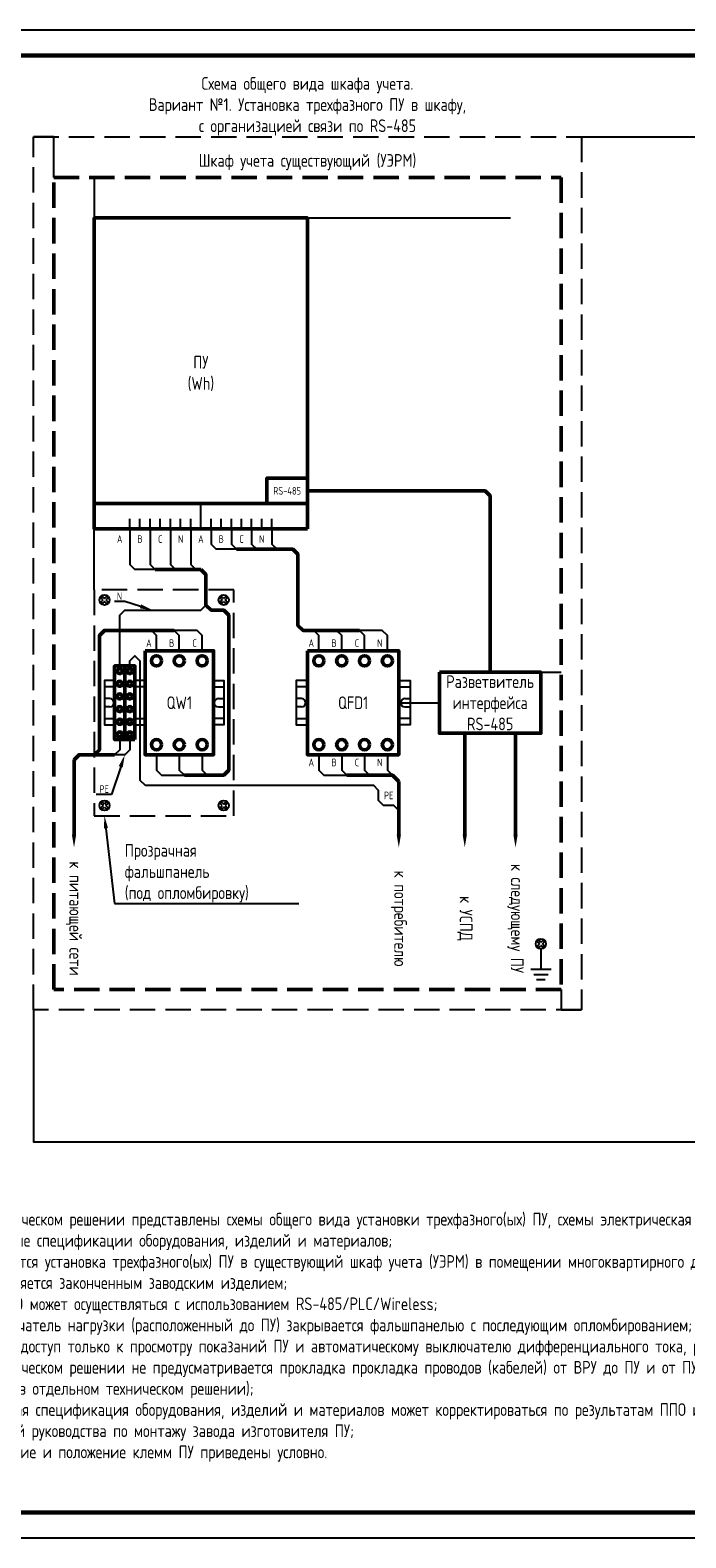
# Model space of a CAD drawing. Header units: millimetres. Extents: x -110 to 4101, y -10868 to 110.
# Tile 43 of 90: x 63 to 192, y -4111 to -3814. Entities that reach past the tile are written whole.
import ezdxf
from ezdxf import colors
from ezdxf.entities.mleader import LeaderData, LeaderLine
from ezdxf.enums import TextEntityAlignment as Align
from ezdxf.math import Vec2, Vec3

# ---------------------------------------------------------------- set-up
doc = ezdxf.new("R2010")
doc.units = ezdxf.units.MM
doc.linetypes.add('GOST2.303 4', pattern=[7, 5, -2, 0])
doc.layers.add('01.Вспомогательный_слой', color=1, linetype='Continuous', plot=False)
doc.layers.add('Формат', color=7, linetype='Continuous', lineweight=25)
doc.layers.add('Формат @ 1', color=7, linetype='Continuous', lineweight=25)
doc.styles.add('ЭП', font='GOST.TTF')

# ---------------------------------------------------------------- blocks, each defined once
blk = doc.blocks.new('*U75')
at = {"layer": 'Формат', "color": 7, "linetype": 'Continuous', "lineweight": 25}
blk.add_lwpolyline([(-210, -5), (210, -5), (210, 292), (-210, 292)], close=True, dxfattribs=at)
at = {"layer": 'Формат', "color": 7, "linetype": 'Continuous', "lineweight": 60}
blk.add_lwpolyline([(-190, 0), (205, 0), (205, 287), (-190, 287)], close=True, dxfattribs=at)
at = {"layer": 'Формат', "color": 7, "linetype": 'Continuous', "lineweight": 25, "style": 'ЭП', "flags": 8}
for tag, p in [('СОГЛ_ФИО_1', (-197.5, 106)), ('СОГЛ_ФИО_2', (-192.5, 106)), ('СОГЛ_ДОЛЖ_1', (-197.5, 86)), ('СОГЛ_ДОЛЖ_2', (-192.5, 86))]:
    blk.add_attdef(tag, text='', height=2.5, rotation=90, dxfattribs=at).set_placement(p, align=Align.MIDDLE_LEFT)
for tag, height, p in [('ОБОЗНАЧЕНИЕ', 5, (145, 50)), ('ОБЪЕКТ', 2.5, (145, 37.5)), ('НАИМЕНОВАНИЕ', 2.5, (120, 22.5)), ('Стадия', 2.5, (162.5, 20)), ('Лист', 2.5, (177.5, 20)), ('Листов', 2.5, (195, 20)), ('НАИМ_ИЗОБРАЖЕНИЙ', 2.5, (120, 7.5))]:
    blk.add_attdef(tag, text='', height=height, dxfattribs=at).set_placement(p, align=Align.MIDDLE_CENTER)
for tag, p in [('изм.№', (21, 37.5)), ('изм.№_док.', (50.5, 37.5)), ('изм.уч.', (31, 37.5)), ('изм.лист', (41, 37.5)), ('изм_дата', (76, 37.5)), ('Должн_1', (21, 27.5)), ('ФИО_1', (41, 27.5)), ('дата_1', (76, 27.5)), ('ДОЛЖН_2', (21, 22.5)), ('ФИО_2', (41, 22.5)), ('дата_2', (76, 22.5)), ('Должн_3', (21, 17.5)), ('ФИО_3', (41, 17.5)), ('дата_3', (76, 17.5)), ('ДОЛЖН_4', (21, 12.5)), ('ФИО_4', (41, 12.5)), ('дата_4', (76, 12.5)), ('ДОЛЖН_5', (21, 7.5)), ('ФИО_5', (41, 7.5)), ('дата_5', (76, 7.5)), ('ДОЛЖН_6', (21, 2.5)), ('ФИО_6', (41, 2.5)), ('дата_6', (76, 2.5)), ('ФОРМ.ЛИСТА', (155, -2.5))]:
    blk.add_attdef(tag, text='', height=2.5, dxfattribs=at).set_placement(p, align=Align.MIDDLE_LEFT)
blk.add_attdef('N_ИНВ', text='', height=2.5, rotation=90, dxfattribs=at).set_placement((-193.5, 12.5), align=Align.MIDDLE_CENTER)

msp = doc.modelspace()

# ---------------------------------------------------------------- linework, layer by layer
at = {"linetype": 'GOST2.303 4', "lineweight": 50}
msp.add_lwpolyline([(67.5, -3843), (167.5, -3843), (167.5, -4003), (67.5, -4003)], close=True, dxfattribs=at)
at = {"lineweight": 50}
for points in [[(117.5, -3912.25), (75.5, -3912.25), (75.5, -3851), (117.5, -3851)], [(117.5, -3907.25), (109.5, -3907.25), (109.5, -3902.25), (117.5, -3902.25)], [(85.5, -3936.25), (99, -3936.25), (99, -3956.75), (85.5, -3956.75)], [(117.5, -3936.25), (135.5, -3936.25), (135.5, -3956.75), (117.5, -3956.75)], [(81.5, -3953.75), (79.5, -3953.75), (79.5, -3939.25), (81.5, -3939.25)], [(83.5, -3953.75), (81.5, -3953.75), (81.5, -3939.25), (83.5, -3939.25)]]:
    msp.add_lwpolyline(points, close=True, dxfattribs=at)
for points in [[(117.5, -3904.75), (152.5, -3904.75), (153.5, -3905.75), (153.5, -3940.5)], [(75.5, -3907.25), (117.5, -3907.25)], [(127.75, -3932.25), (116.625, -3932.25), (115.625, -3931.25), (115.625, -3917.25), (114.625, -3916.25), (103.5, -3916.25)], [(87.5, -3920.25), (96.5, -3920.25)], [(93.25, -3960.75), (101, -3960.75), (102, -3959.75), (102, -3929.25), (101, -3928.25), (98.5, -3928.25), (97.5, -3927.25), (97.5, -3921.25), (96.5, -3920.25), (96.5, -3920.25)], [(76.5, -3953.75), (76.5, -3933.25), (77.5, -3932.25), (91.25, -3932.25)], [(148.5, -3952.5), (148.5, -3972.5)], [(158.5, -3952.5), (158.5, -3972.5)], [(76.5, -3953.75), (76.5, -3955.75), (75.5, -3956.75), (75.5, -3956.75)], [(79.5, -3956.75), (72.5, -3956.75), (71.5, -3957.75), (71.5, -3957.75)], [(71.5, -3957.75), (71.5, -3972.5)], [(125.25, -3960.75), (134.25, -3960.75), (135.5, -3962)], [(135.5, -3962), (135.5, -3972.5)]]:
    msp.add_lwpolyline(points, dxfattribs=at)
for points in [[(75.5, -3907.25), (75.5, -3912.25)], [(77.217, -3926.25), (76.793, -3925.826), (77.076, -3925.543), (77.5, -3925.967)], [(77.5, -3926.533), (77.076, -3926.957), (76.793, -3926.674), (77.217, -3926.25)], [(77.5, -3925.967), (77.924, -3925.543), (78.207, -3925.826), (77.783, -3926.25)], [(77.783, -3926.25), (78.207, -3926.674), (77.924, -3926.957), (77.5, -3926.533)], [(101, -3925.967), (100.576, -3925.543), (100.293, -3925.826), (100.717, -3926.25)], [(100.717, -3926.25), (100.293, -3926.674), (100.576, -3926.957), (101, -3926.533)], [(101.283, -3926.25), (101.707, -3925.826), (101.424, -3925.543), (101, -3925.967)], [(101, -3926.533), (101.424, -3926.957), (101.707, -3926.674), (101.283, -3926.25)], [(79.5, -3942.125), (77.5, -3942.125), (77.5, -3950.875), (79.5, -3950.875)], [(79.5, -3943.375), (77.5, -3943.375), (77.5, -3949.625), (79.5, -3949.625)], [(85.5, -3942.125), (83.5, -3942.125)], [(85.5, -3943.375), (83.5, -3943.375)], [(99, -3942.125), (101, -3942.125), (101, -3950.875), (99, -3950.875)], [(99, -3943.375), (101, -3943.375), (101, -3949.625), (99, -3949.625)], [(117.5, -3942.125), (115.25, -3942.125), (115.25, -3950.875), (117.5, -3950.875)], [(117.5, -3943.375), (115.25, -3943.375), (115.25, -3949.625), (117.5, -3949.625)], [(135.5, -3942.125), (137.75, -3942.125), (137.75, -3950.875), (135.5, -3950.875)], [(135.5, -3943.375), (137.75, -3943.375), (137.75, -3949.625), (135.5, -3949.625)], [(78.563, -3945.688), (77.5, -3945.688)], [(99.938, -3945.688), (101, -3945.688)], [(116.313, -3945.688), (115.25, -3945.688)], [(136.688, -3945.688), (137.75, -3945.688)], [(78.563, -3947.313), (77.5, -3947.313)], [(83.5, -3949.625), (85.5, -3949.625)], [(99.938, -3947.313), (101, -3947.313)], [(116.313, -3947.313), (115.25, -3947.313)], [(136.688, -3947.313), (137.75, -3947.313)], [(83.5, -3950.875), (85.5, -3950.875)], [(77.5, -3966.467), (77.076, -3966.043), (76.793, -3966.326), (77.217, -3966.75)], [(77.217, -3966.75), (76.793, -3967.174), (77.076, -3967.457), (77.5, -3967.033)], [(77.783, -3966.75), (78.207, -3966.326), (77.924, -3966.043), (77.5, -3966.467)], [(77.5, -3967.033), (77.924, -3967.457), (78.207, -3967.174), (77.783, -3966.75)], [(100.717, -3966.75), (100.293, -3966.326), (100.576, -3966.043), (101, -3966.467)], [(101, -3967.033), (100.576, -3967.457), (100.293, -3967.174), (100.717, -3966.75)], [(101, -3966.467), (101.424, -3966.043), (101.707, -3966.326), (101.283, -3966.75)], [(101.283, -3966.75), (101.707, -3967.174), (101.424, -3967.457), (101, -3967.033)], [(163.5, -3993.717), (163.076, -3993.293), (162.793, -3993.576), (163.217, -3994)], [(163.217, -3994), (162.793, -3994.424), (163.076, -3994.707), (163.5, -3994.283)], [(163.783, -3994), (164.207, -3993.576), (163.924, -3993.293), (163.5, -3993.717)], [(163.5, -3994.283), (163.924, -3994.707), (164.207, -3994.424), (163.783, -3994)]]:
    msp.add_lwpolyline(points)
at = {"ltscale": 0.2}
for points in [[(82.5, -3912.25), (82.5, -3919.25), (83.5, -3920.25), (83.5, -3920.25)], [(86.5, -3912.25), (86.5, -3919.25), (87.5, -3920.25), (87.5, -3920.25)], [(90.5, -3912.25), (90.5, -3919.25), (91.5, -3920.25), (91.5, -3920.25)], [(94.5, -3912.25), (94.5, -3919.25), (95.5, -3920.25), (95.5, -3920.25)], [(98.5, -3912.25), (98.5, -3915.25), (99.5, -3916.25), (99.5, -3916.25)], [(102.5, -3912.25), (102.5, -3915.25), (103.5, -3916.25), (103.5, -3916.25)], [(106.5, -3912.25), (106.5, -3915.25), (107.5, -3916.25), (107.5, -3916.25)], [(110.5, -3912.25), (110.5, -3915.25), (111.5, -3916.25), (111.5, -3916.25)], [(103.5, -3916.25), (99.5, -3916.25)], [(87.5, -3920.25), (83.5, -3920.25)], [(80.5, -3939.25), (80.5, -3929.25), (81.5, -3928.25), (96.5, -3928.25), (97.5, -3927.25), (97.5, -3927.25)], [(92.25, -3936.25), (92.25, -3933.25), (91.25, -3932.25), (86.75, -3932.25)], [(87.75, -3936.25), (87.75, -3933.25), (86.75, -3932.25), (86.75, -3932.25)], [(96.75, -3936.25), (96.75, -3933.25), (95.75, -3932.25), (91.25, -3932.25)], [(119.75, -3936.25), (119.75, -3933.25), (118.75, -3932.25), (118.75, -3932.25)], [(124.25, -3936.25), (124.25, -3933.25), (123.25, -3932.25), (123.25, -3932.25)], [(133.25, -3936.25), (133.25, -3933.25), (132.25, -3932.25), (127.75, -3932.25)], [(128.75, -3936.25), (128.75, -3933.25), (127.75, -3932.25), (127.75, -3932.25)], [(82.5, -3939.25), (82.5, -3938.25), (83.5, -3937.25), (83.5, -3937.25), (84.5, -3938.25), (84.5, -3961.75), (85.5, -3962.75), (130.5, -3962.75)], [(80.5, -3953.75), (80.5, -3955.75), (79.5, -3956.75), (79.5, -3956.75)], [(82.5, -3953.75), (82.5, -3955.75), (81.5, -3956.75), (81.5, -3956.75)], [(81.5, -3956.75), (79.5, -3956.75)], [(87.75, -3956.75), (87.75, -3959.75), (88.75, -3960.75), (93.25, -3960.75)], [(92.25, -3956.75), (92.25, -3959.75), (93.25, -3960.75), (93.25, -3960.75)], [(96.75, -3956.75), (96.75, -3959.75), (97.75, -3960.75), (97.75, -3960.75)], [(119.75, -3956.75), (119.75, -3959.75), (120.75, -3960.75), (125.25, -3960.75)], [(124.25, -3956.75), (124.25, -3959.75), (125.25, -3960.75), (125.25, -3960.75)], [(128.75, -3956.75), (128.75, -3959.75), (129.75, -3960.75), (129.75, -3960.75)], [(133.25, -3956.75), (133.25, -3959.75), (134.25, -3960.75), (134.25, -3960.75)], [(135.5, -3967.75), (135.5, -3967.75), (134.5, -3966.75), (132.5, -3966.75), (131.5, -3965.75), (131.5, -3963.75), (130.5, -3962.75), (130.5, -3962.75)]]:
    msp.add_lwpolyline(points, dxfattribs=at)
at = {"linetype": 'GOST2.303 4'}
msp.add_lwpolyline([(75.5, -3968.75), (103, -3968.75), (103, -3924.25), (75.5, -3924.25)], close=True, dxfattribs=at)
at = {"lineweight": 50, "ltscale": 2}
msp.add_lwpolyline([(143.5, -3940.5), (163.5, -3940.5), (163.5, -3952.5), (143.5, -3952.5)], close=True, dxfattribs=at)
at = {"ltscale": 2}
for points in [[(163.5, -3995), (163.5, -3995), (163.5, -3999)], [(161.5, -3999), (165.5, -3999)], [(162.077, -4000), (164.923, -4000)], [(162.655, -4001), (164.345, -4001)]]:
    msp.add_lwpolyline(points, dxfattribs=at)
for centre in [(77.5, -3926.25), (101, -3926.25), (77.5, -3966.75), (101, -3966.75), (163.5, -3994)]:
    msp.add_circle(centre, 1)
at = {"lineweight": 50}
for centre, radius in [((87.75, -3938.25), 1), ((92.25, -3938.25), 1), ((96.75, -3938.25), 1), ((119.75, -3938.25), 1), ((124.25, -3938.25), 1), ((128.75, -3938.25), 1), ((133.25, -3938.25), 1), ((80.5, -3940.25), 0.5), ((82.5, -3940.25), 0.5), ((80.5, -3942.75), 0.5), ((82.5, -3942.75), 0.5), ((80.5, -3945.25), 0.5), ((82.5, -3945.25), 0.5), ((80.5, -3947.75), 0.5), ((80.5, -3950.25), 0.5), ((82.5, -3947.75), 0.5), ((82.5, -3950.25), 0.5), ((80.5, -3952.75), 0.5), ((82.5, -3952.75), 0.5), ((87.75, -3954.75), 1), ((92.25, -3954.75), 1), ((96.75, -3954.75), 1), ((119.75, -3954.75), 1), ((124.25, -3954.75), 1), ((128.75, -3954.75), 1), ((133.25, -3954.75), 1)]:
    msp.add_circle(centre, radius, dxfattribs=at)
for centre, start, end in [((78.563, -3946.5), 270, 90), ((99.938, -3946.5), 90, 270), ((116.313, -3946.5), 270, 90), ((136.688, -3946.5), 90, 270)]:
    msp.add_arc(centre, 0.812, start, end)
for points in [[(71.917, -3972.5), (71.083, -3972.5), (71.5, -3975)], [(135.917, -3972.5), (135.083, -3972.5), (135.5, -3975)], [(148.917, -3972.5), (148.083, -3972.5), (148.5, -3975)], [(158.917, -3972.5), (158.083, -3972.5), (158.5, -3975)]]:
    msp.add_solid(points)
at = {"layer": '01.Вспомогательный_слой', "ltscale": 0.2}
for points in [[(67.5, -3843), (67.5, -3835), (63.5, -3835)], [(171.5, -3835), (195.5, -3835)], [(75.5, -3843), (75.5, -3851)], [(117.5, -3851), (157.5, -3851)], [(84.5, -3912.25), (82.5, -3912.25), (82.5, -3910.25)], [(86.5, -3912.25), (84.5, -3912.25), (84.5, -3910.25)], [(88.5, -3912.25), (86.5, -3912.25), (86.5, -3910.25)], [(90.5, -3912.25), (88.5, -3912.25), (88.5, -3910.25)], [(92.5, -3912.25), (90.5, -3912.25), (90.5, -3910.25)], [(94.5, -3912.25), (92.5, -3912.25), (92.5, -3910.25)], [(96.5, -3912.25), (94.5, -3912.25), (94.5, -3910.25)], [(96.5, -3912.25), (98.5, -3912.25), (98.5, -3910.25)], [(98.5, -3912.25), (100.5, -3912.25), (100.5, -3910.25)], [(100.5, -3912.25), (102.5, -3912.25), (102.5, -3910.25)], [(102.5, -3912.25), (104.5, -3912.25), (104.5, -3910.25)], [(104.5, -3912.25), (106.5, -3912.25), (106.5, -3910.25)], [(106.5, -3912.25), (108.5, -3912.25), (108.5, -3910.25)], [(108.5, -3912.25), (110.5, -3912.25), (110.5, -3910.25)], [(75.5, -3924.25), (75.5, -3912.25)], [(94.25, -3912.25), (98.75, -3912.25)], [(98.796, -3912.25), (103.296, -3912.25)], [(75.5, -3924.25), (75.5, -3916.25)], [(163.5, -3940.5), (167.5, -3940.5)], [(79.5, -3942.125), (77.5, -3942.125)], [(135.5, -3946.5), (143.5, -3946.5)], [(167.5, -4003), (167.5, -4007), (171.5, -4007)], [(63.5, -4007), (63.5, -4033), (391.5, -4033), (391.5, -4025)]]:
    msp.add_lwpolyline(points, dxfattribs=at)
at = {"layer": '01.Вспомогательный_слой', "linetype": 'GOST2.303 4'}
msp.add_lwpolyline([(63.5, -3835), (171.5, -3835), (171.5, -4007), (63.5, -4007)], close=True, dxfattribs=at)
at = {"layer": '01.Вспомогательный_слой'}
msp.add_lwpolyline([(96.5, -3912.25), (96.5, -3907.25)], dxfattribs=at)

# ---------------------------------------------------------------- block references
at = {"layer": 'Формат @ 1', "color": 0, "ltscale": 0.7}
msp.add_blockref('*U75', (220, -4106), dxfattribs=at)

# ---------------------------------------------------------------- texts
at = {"style": 'ЭП'}
for s, insert, char_height, width, attachment_point in [('Схема общего вида шкафа учета. ^JВариант №1. Установка трехфазного ПУ в шкафу, ^Jс организацией связи по RS-485', (117.5, -3829), 2.5, 108, 5), ('Шкаф учета существующий (УЭРМ)', (117.5, -3840), 2.5, 100, 5), ('ПУ \\P(Wh)', (96.5, -3881.625), 2.5, 42, 5), ('RS-485', (113.5, -3904.75), 1.5, 8, 5), ('\\A1;A', (80.5, -3914.25), 1.5, 4, 5), ('\\A1;B', (84.5, -3914.25), 1.5, 4, 5), ('\\A1;C', (88.5, -3914.25), 1.5, 4, 5), ('\\A1;N', (92.5, -3914.25), 1.5, 4, 5), ('\\A1;A', (96.5, -3914.25), 1.5, 4, 5), ('\\A1;B', (100.5, -3914.25), 1.5, 4, 5), ('\\A1;C', (104.5, -3914.25), 1.5, 4, 5), ('\\A1;N', (108.5, -3914.25), 1.5, 4, 5), ('A', (86.25, -3934.75), 1.5, 3, 5), ('B', (90.75, -3934.75), 1.5, 3, 5), ('C', (95.25, -3934.75), 1.5, 3, 5), ('A', (118.25, -3934.75), 1.5, 3, 5), ('B', (122.75, -3934.75), 1.5, 3, 5), ('C', (127.25, -3934.75), 1.5, 3, 5), ('N', (131.75, -3934.75), 1.5, 3, 5), ('N', (131.75, -3934.75), 1.5, 3, 5), ('{\\C0;Разветвитель интерфейса \\PRS-485}', (153.5, -3946.5), 2.5, 20, 5), ('QW1', (92.25, -3946.5), 2.5, 13.5, 5), ('QFD1', (126.5, -3946.5), 2.5, 18, 5), ('A', (118.25, -3958.25), 1.5, 3, 5), ('B', (122.75, -3958.25), 1.5, 3, 5), ('C', (127.25, -3958.25), 1.5, 3, 5), ('N', (131.75, -3958.25), 1.5, 3, 5), ('N', (131.75, -3958.25), 1.5, 3, 5), ('\\A1;PE', (133.5, -3964.75), 1.5, 4, 5), ('Примечание:\\P\\pi-2.5,l2.5,t2.5,5;1.^IВ данном техническом решении представлены схемы общего вида установки трехфазного(ых) ПУ, схемы электрическая подключения и \\P\\pi0,t5;предварительные спецификации оборудования, изделий и материалов;\\P\\pi-2.5,t2.5,5;2.^IПредусматривается установка трехфазного(ых) ПУ в существующий шкаф учета (УЭРМ) в помещении многоквартирного дома;\\P3.^IШкаф учета является законченным заводским изделием;\\P4.^IСвязь ПУ с ИВКЭ может осуществляться с использованием RS-485/PLC/Wireless;\\P5.^IВводной выключатель нагрузки (расположенный до ПУ) закрывается фальшпанелью с последующим опломбированием;\\P6.^IАбонент имеет доступ только к просмотру показаний ПУ и автоматическому выключателю дифференциального тока, расположенному после ПУ;\\P7.^IВ данном техническом решении не предусматривается прокладка прокладка проводов (кабелей) от ВРУ до ПУ и от ПУ до квартиры абонента \\P\\pi0,t5;(предусмотрено в отдельном техническом решении);\\P\\pi-2.5,t2.5,5;8.^IПредварительная спецификация оборудования, изделий и материалов может корректироваться по результатам ППО и в зависимости от требований \\P\\pi0,t5;и рекомендаций руководства по монтажу завода изготовителя ПУ;\\P\\pi-5,l5,t2.5;9.^I* - наименование и положение клемм ПУ приведены условно.', (38, -4096), 2.5, 198, 7)]:
    msp.add_mtext(s, dxfattribs=dict(at, insert=insert, char_height=char_height, width=width, attachment_point=attachment_point))
at = {"char_height": 2.5, "width": 25.5, "attachment_point": 5, "rotation": 270, "style": 'ЭП'}
for s, insert in [('к потребителю', (135.5, -3989)), ('к питающей сети', (71.5, -3989)), ('к следующему ПУ', (158.5, -3989)), ('к УСПД', (148.5, -3989))]:
    msp.add_mtext(s, dxfattribs=dict(at, insert=insert))

# ---------------------------------------------------------------- leaders
ml = msp.add_multileader_mtext('Standard')
ml.set_content('{\\C256;N}', color=250, style='ЭП')
ml.set_leader_properties()
ml.build(insert=Vec2(0, 0))
ml.multileader.update_dxf_attribs({"text_left_attachment_type": 5, "text_right_attachment_type": 5, "dogleg_length": 0, "arrow_head_size": 2.5})
ctx = ml.context
ctx.base_point, ctx.char_height, ctx.arrow_head_size, ctx.landing_gap_size, ctx.plane_origin = Vec3(79.73, -3926.554), 1.5, 2.5, 0.5, Vec3(97.595, -3914.436)
ctx.left_attachment, ctx.right_attachment, ctx.text_align_type = 5, 5, 2
notes = []
notes.append((ctx, [(1, (1, 1, 0), (81.481, -3926.554), (-1, 0), 0, [(0, [(87, -3928.25)], 0, [])])]))
ctx.mtext.insert, ctx.mtext.alignment, ctx.mtext.flow_direction = Vec3(80.981, -3924.754), 3, 5
ml = msp.add_multileader_mtext('Standard')
ml.set_content('{\\C256;PE}', color=250, style='ЭП')
ml.set_leader_properties()
ml.build(insert=Vec2(0, 0))
ml.multileader.update_dxf_attribs({"text_left_attachment_type": 5, "text_right_attachment_type": 5, "dogleg_length": 0, "arrow_head_size": 2.5})
ctx = ml.context
ctx.base_point, ctx.char_height, ctx.arrow_head_size, ctx.landing_gap_size, ctx.plane_origin = Vec3(76.268, -3964.55), 1.5, 2.5, 0.5, Vec3(94.99, -3951.932)
ctx.left_attachment, ctx.right_attachment, ctx.text_align_type = 5, 5, 2
notes.append((ctx, [(1, (1, 1, 0), (78.876, -3964.55), (-1, 0), 0, [(0, [(81.5, -3956.75)], 0, [])])]))
ctx.mtext.insert, ctx.mtext.alignment, ctx.mtext.flow_direction = Vec3(78.376, -3962.75), 3, 5
ml = msp.add_multileader_mtext('Standard')
ml.set_content('{\\C256;Прозрачная ^Jфальшпанель ^J(под опломбировку)}', color=250, style='ЭП')
ml.set_leader_properties()
ml.build(insert=Vec2(0, 0))
ml.multileader.update_dxf_attribs({"text_left_attachment_type": 5, "text_right_attachment_type": 5, "dogleg_length": 0, "arrow_head_size": 2.5})
ctx = ml.context
ctx.base_point, ctx.char_height, ctx.arrow_head_size, ctx.plane_origin = Vec3(79.5, -3986.052), 2.5, 2.5, Vec3(92.349, -3968.325)
ctx.left_attachment, ctx.right_attachment = 5, 5
notes.append((ctx, [(0, (1, 1, 0), (79.5, -3986.052), (1, 0), 0, [(0, [(77.5, -3968.75)], 0, [])])]))
ctx.mtext.insert, ctx.mtext.flow_direction = Vec3(81.5, -3974.327), 5
for ctx, leaders in notes:
    for number, flags, end, landing, length, lines in leaders:
        leader = LeaderData()
        leader.index, (leader.has_last_leader_line, leader.has_dogleg_vector, leader.attachment_direction) = number, flags
        leader.last_leader_point, leader.dogleg_vector, leader.dogleg_length = Vec3(end), Vec3(landing), length
        for number, points, colour, breaks in lines:
            line = LeaderLine()
            line.index, line.vertices, line.color, line.breaks = number, Vec3.list(points), colors.encode_raw_color(colour), breaks
            leader.lines.append(line)
        ctx.leaders.append(leader)

doc.saveas('drawing.dxf')
